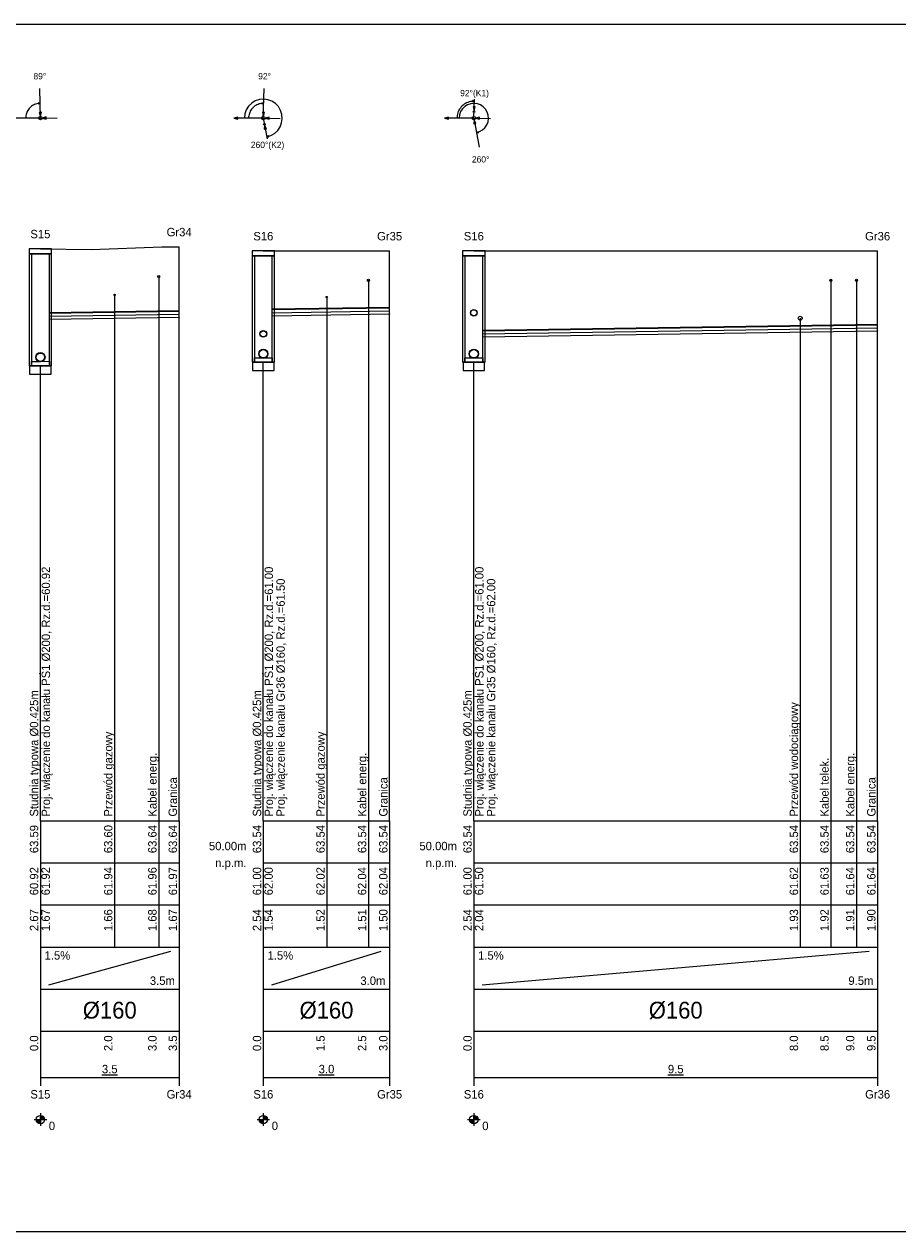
# Model space of a CAD drawing. Header units: metres. Extents: x 2733 to 3788, y -1659 to 878.
# Tile 3 of 23: x 3094 to 3301, y -1654 to -1367. Entities that reach past the tile are written whole.
import ezdxf
from ezdxf.enums import TextEntityAlignment as Align

# ---------------------------------------------------------------- set-up
doc = ezdxf.new("R2010")
doc.units = ezdxf.units.M
doc.header["$LTSCALE"] = 0.2
doc.layers.add('M_Ramki do druku', color=7, linetype='CONTINUOUS', lineweight=25)
doc.layers.add('M_Ramki rysunków', color=2, linetype='CONTINUOUS', lineweight=25)
for name, color, linetype in [('SJ_14_Krawędzie', 7, 'CONTINUOUS'), ('SJ_15_Linie_tab', 7, 'CONTINUOUS'), ('SJ_16_Liczby', 7, 'CONTINUOUS'), ('SJ_19_Opis_Pz', 7, 'CONTINUOUS'), ('SJ_21_Opis_wl', 7, 'CONTINUOUS'), ('SJ_23_Opis_uzbr', 7, 'CONTINUOUS'), ('SJ_25_Linie_opi', 7, 'CONTINUOUS'), ('SJ_27_Wymiary', 7, 'CONTINUOUS'), ('SJ_2_Teren_istn', 3, 'CONTINUOUS'), ('SJ_5_Węzły', 7, 'CONTINUOUS'), ('SJ_8_KS_GRAWITA', 7, 'CONTINUOUS'), ('SJ_9_Uzbr__podz', 7, 'CONTINUOUS')]:
    doc.layers.add(name, color=color, linetype=linetype)
doc.styles.add('MCAD_TS', font='GENISO.SHX', dxfattribs={"width": 0.8, "oblique": 15})
doc.styles.add('OPISOWY', font='GOTHIC.TTF')

# ---------------------------------------------------------------- blocks, each defined once
blk = doc.blocks.new('*U140')
at = {"layer": 'M_Ramki rysunków', "color": 0, "linetype": 'ByBlock', "lineweight": -2}
blk.add_lwpolyline([(15, 5), (15, 292), (835, 292), (835, 5)], close=True, dxfattribs=at)
at = {"layer": 'M_Ramki do druku', "style": 'MCAD_TS', "width": 0.8}
for tag, p in [('KOMENTARZ', (6.54, 30.57)), ('RYSUNEK', (10.28, 30.57)), ('DATA', (14.02, 30.57))]:
    blk.add_attdef(tag, p, '', height=2, rotation=90, dxfattribs=at)

msp = doc.modelspace()

# ---------------------------------------------------------------- linework, layer by layer
at = {"layer": 'SJ_14_Krawędzie'}
for p, q in [((3152.51, -1435.29), (3180.37, -1434.87)), ((3099.56, -1436.12), (3130.38, -1435.66)), ((3202.5, -1440.29), (3296.27, -1438.89))]:
    msp.add_line(p, q, dxfattribs=at)
at = {"layer": 'SJ_15_Linie_tab'}
for p, q in [((3097.43, -1556.04), (3130.38, -1556.04)), ((3097.43, -1556.04), (3097.43, -1586.04)), ((3097.43, -1556.04), (3097.43, -1617.04)), ((3115.04, -1556.04), (3115.04, -1566.04)), ((3125.53, -1556.04), (3125.53, -1566.04)), ((3130.38, -1556.04), (3130.38, -1586.04)), ((3130.38, -1556.04), (3130.38, -1617.04)), ((3150.38, -1556.04), (3180.37, -1556.04)), ((3150.38, -1556.04), (3150.38, -1586.04)), ((3150.38, -1556.04), (3150.38, -1617.04)), ((3165.46, -1556.04), (3165.46, -1566.04)), ((3175.33, -1556.04), (3175.33, -1566.04)), ((3180.37, -1556.04), (3180.37, -1586.04)), ((3180.37, -1556.04), (3180.37, -1617.04)), ((3200.37, -1556.04), (3296.27, -1556.04)), ((3200.37, -1556.04), (3200.37, -1586.04)), ((3200.37, -1556.04), (3200.37, -1617.04)), ((3277.88, -1556.04), (3277.88, -1566.04)), ((3285.15, -1556.04), (3285.15, -1566.04)), ((3291.25, -1556.04), (3291.25, -1566.04)), ((3296.27, -1556.04), (3296.27, -1586.04)), ((3296.27, -1556.04), (3296.27, -1617.04)), ((3097.43, -1566.04), (3130.38, -1566.04)), ((3115.04, -1566.04), (3115.04, -1576.04)), ((3125.53, -1566.04), (3125.53, -1576.04)), ((3150.38, -1566.04), (3180.37, -1566.04)), ((3165.46, -1566.04), (3165.46, -1576.04)), ((3175.33, -1566.04), (3175.33, -1576.04)), ((3200.37, -1566.04), (3296.27, -1566.04)), ((3277.88, -1566.04), (3277.88, -1576.04)), ((3285.15, -1566.04), (3285.15, -1576.04)), ((3291.25, -1566.04), (3291.25, -1576.04)), ((3097.43, -1576.04), (3130.38, -1576.04)), ((3115.04, -1576.04), (3115.04, -1586.04)), ((3125.53, -1576.04), (3125.53, -1586.04)), ((3150.38, -1576.04), (3180.37, -1576.04)), ((3165.46, -1576.04), (3165.46, -1586.04)), ((3175.33, -1576.04), (3175.33, -1586.04)), ((3200.37, -1576.04), (3296.27, -1576.04)), ((3277.88, -1576.04), (3277.88, -1586.04)), ((3285.15, -1576.04), (3285.15, -1586.04)), ((3291.25, -1576.04), (3291.25, -1586.04)), ((3097.43, -1586.04), (3130.38, -1586.04)), ((3097.43, -1586.04), (3097.43, -1596.04)), ((3099.43, -1595.04), (3128.38, -1587.04)), ((3130.38, -1586.04), (3130.38, -1596.04)), ((3150.38, -1586.04), (3180.37, -1586.04)), ((3150.38, -1586.04), (3150.38, -1596.04)), ((3152.38, -1595.04), (3178.37, -1587.04)), ((3180.37, -1586.04), (3180.37, -1596.04)), ((3200.37, -1586.04), (3296.27, -1586.04)), ((3200.37, -1586.04), (3200.37, -1596.04)), ((3202.37, -1595.04), (3294.27, -1587.04)), ((3296.27, -1586.04), (3296.27, -1596.04)), ((3097.43, -1596.04), (3130.38, -1596.04)), ((3130.38, -1596.04), (3130.38, -1606.04)), ((3150.38, -1596.04), (3180.37, -1596.04)), ((3180.37, -1596.04), (3180.37, -1606.04)), ((3200.37, -1596.04), (3296.27, -1596.04)), ((3296.27, -1596.04), (3296.27, -1606.04)), ((3097.43, -1606.04), (3130.38, -1606.04)), ((3097.43, -1606.04), (3097.43, -1619.04)), ((3130.38, -1606.04), (3130.38, -1619.04)), ((3150.38, -1606.04), (3180.37, -1606.04)), ((3150.38, -1606.04), (3150.38, -1619.04)), ((3180.37, -1606.04), (3180.37, -1619.04)), ((3200.37, -1606.04), (3296.27, -1606.04)), ((3200.37, -1606.04), (3200.37, -1619.04)), ((3296.27, -1606.04), (3296.27, -1619.04)), ((3097.43, -1617.04), (3130.38, -1617.04)), ((3150.38, -1617.04), (3180.37, -1617.04)), ((3200.37, -1617.04), (3296.27, -1617.04))]:
    msp.add_line(p, q, dxfattribs=at)
for points in [[(3130.38, -1556.04), (3130.38, -1419.64)], [(3180.37, -1556.04), (3180.37, -1420.61)], [(3296.27, -1556.04), (3296.27, -1420.61)], [(3097.43, -1556.04), (3097.43, -1447.89)], [(3150.38, -1556.04), (3150.38, -1447.06)], [(3200.37, -1556.04), (3200.37, -1447.06)]]:
    msp.add_lwpolyline(points, dxfattribs=at)
at = {"layer": 'SJ_16_Liczby'}
for p, q in [((3095.93, -1627.04), (3098.93, -1627.04)), ((3096.43, -1627.11), (3098.43, -1626.97)), ((3096.44, -1627.18), (3098.42, -1626.9)), ((3096.45, -1627.25), (3098.41, -1626.84)), ((3096.47, -1627.32), (3098.39, -1626.77)), ((3096.49, -1627.39), (3098.37, -1626.7)), ((3096.52, -1627.45), (3098.34, -1626.64)), ((3096.55, -1627.51), (3098.31, -1626.57)), ((3096.58, -1627.57), (3098.28, -1626.51)), ((3096.62, -1627.63), (3098.24, -1626.46)), ((3096.67, -1627.69), (3098.2, -1626.4)), ((3096.71, -1627.74), (3098.15, -1626.35)), ((3096.76, -1627.79), (3098.1, -1626.3)), ((3096.82, -1627.83), (3098.05, -1626.26)), ((3096.87, -1627.87), (3097.99, -1626.21)), ((3096.93, -1627.91), (3097.93, -1626.18)), ((3096.99, -1627.94), (3097.87, -1626.15)), ((3097.06, -1627.97), (3097.81, -1626.12)), ((3097.12, -1628), (3097.74, -1626.09)), ((3097.19, -1628.01), (3097.67, -1626.07)), ((3097.26, -1628.03), (3097.6, -1626.06)), ((3097.33, -1628.04), (3097.54, -1626.05)), ((3097.4, -1628.04), (3097.47, -1626.04)), ((3097.43, -1625.54), (3097.43, -1628.54)), ((3148.88, -1627.04), (3151.88, -1627.04)), ((3149.39, -1627.18), (3151.37, -1626.9)), ((3149.39, -1627.11), (3151.38, -1626.97)), ((3149.4, -1627.25), (3151.36, -1626.84)), ((3149.42, -1627.32), (3151.34, -1626.77)), ((3149.44, -1627.39), (3151.32, -1626.7)), ((3149.47, -1627.45), (3151.3, -1626.64)), ((3149.5, -1627.51), (3151.27, -1626.57)), ((3149.54, -1627.57), (3151.23, -1626.51)), ((3149.57, -1627.63), (3151.19, -1626.46)), ((3149.62, -1627.69), (3151.15, -1626.4)), ((3149.66, -1627.74), (3151.1, -1626.35)), ((3149.71, -1627.79), (3151.05, -1626.3)), ((3149.77, -1627.83), (3151, -1626.26)), ((3149.82, -1627.87), (3150.94, -1626.21)), ((3149.88, -1627.91), (3150.88, -1626.18)), ((3149.94, -1627.94), (3150.82, -1626.15)), ((3150.01, -1627.97), (3150.76, -1626.12)), ((3150.07, -1628), (3150.69, -1626.09)), ((3150.14, -1628.01), (3150.62, -1626.07)), ((3150.21, -1628.03), (3150.56, -1626.06)), ((3150.28, -1628.04), (3150.49, -1626.05)), ((3150.35, -1628.04), (3150.42, -1626.04)), ((3150.38, -1625.54), (3150.38, -1628.54)), ((3198.87, -1627.04), (3201.87, -1627.04)), ((3199.38, -1627.18), (3201.36, -1626.9)), ((3199.38, -1627.11), (3201.37, -1626.97)), ((3199.4, -1627.25), (3201.35, -1626.84)), ((3199.41, -1627.32), (3201.33, -1626.77)), ((3199.43, -1627.39), (3201.31, -1626.7)), ((3199.46, -1627.45), (3201.29, -1626.64)), ((3199.49, -1627.51), (3201.26, -1626.57)), ((3199.53, -1627.57), (3201.22, -1626.51)), ((3199.56, -1627.63), (3201.18, -1626.46)), ((3199.61, -1627.69), (3201.14, -1626.4)), ((3199.65, -1627.74), (3201.09, -1626.35)), ((3199.7, -1627.79), (3201.04, -1626.3)), ((3199.76, -1627.83), (3200.99, -1626.26)), ((3199.81, -1627.87), (3200.93, -1626.21)), ((3199.87, -1627.91), (3200.87, -1626.18)), ((3199.93, -1627.94), (3200.81, -1626.15)), ((3200, -1627.97), (3200.75, -1626.12)), ((3200.06, -1628), (3200.68, -1626.09)), ((3200.13, -1628.01), (3200.62, -1626.07)), ((3200.2, -1628.03), (3200.55, -1626.06)), ((3200.27, -1628.04), (3200.48, -1626.05)), ((3200.34, -1628.04), (3200.41, -1626.04)), ((3200.37, -1625.54), (3200.37, -1628.54))]:
    msp.add_line(p, q, dxfattribs=at)
for centre in [(3097.43, -1627.04), (3150.38, -1627.04), (3200.37, -1627.04)]:
    msp.add_circle(centre, 1, dxfattribs=at)
at = {"layer": 'SJ_21_Opis_wl'}
for centre, radius in [((3200.37, -1435.32), 0.8), ((3200.37, -1435.32), 0.727), ((3150.38, -1440.32), 0.8), ((3150.38, -1440.32), 0.727), ((3097.43, -1445.88), 1.1), ((3097.43, -1445.88), 1), ((3150.38, -1445.05), 1.1), ((3150.38, -1445.05), 1), ((3200.37, -1445.05), 1.1), ((3200.37, -1445.05), 1)]:
    msp.add_circle(centre, radius, dxfattribs=at)
at = {"layer": 'SJ_25_Linie_opi'}
for p, q in [((3125.53, -1426.67), (3125.53, -1556.04)), ((3175.33, -1427.6), (3175.33, -1556.04)), ((3285.15, -1427.6), (3285.15, -1556.04)), ((3291.25, -1427.6), (3291.25, -1556.04)), ((3115.04, -1431.05), (3115.04, -1556.04)), ((3165.46, -1431.6), (3165.46, -1556.04)), ((3277.88, -1436.6), (3277.88, -1556.04))]:
    msp.add_line(p, q, dxfattribs=at)
at = {"layer": 'SJ_27_Wymiary'}
for p, q in [((3097.43, -1389.04), (3097.34, -1382.04)), ((3150.38, -1389.04), (3150.61, -1382.05)), ((3200.37, -1389.04), (3200.52, -1384.55)), ((3097.43, -1389.04), (3090.43, -1389.04)), ((3097.43, -1389.04), (3101.43, -1389.01)), ((3150.38, -1389.04), (3143.38, -1389.04)), ((3150.38, -1389.04), (3154.38, -1389.11)), ((3150.38, -1389.04), (3151.26, -1393.97)), ((3200.37, -1389.04), (3193.37, -1389.04)), ((3200.37, -1389.04), (3204.37, -1389.11)), ((3200.37, -1389.04), (3201.61, -1395.93))]:
    msp.add_line(p, q, dxfattribs=at)
for points in [[(3097.38, -1385.54), (3097.11, -1385.56), (3096.84, -1385.59), (3096.58, -1385.65), (3096.31, -1385.73), (3096.06, -1385.82), (3095.81, -1385.94), (3095.58, -1386.08), (3095.35, -1386.23), (3095.14, -1386.4), (3094.94, -1386.59), (3094.76, -1386.79), (3094.59, -1387), (3094.44, -1387.23), (3094.31, -1387.47), (3094.19, -1387.72), (3094.1, -1387.97), (3094.03, -1388.23), (3093.97, -1388.5), (3093.94, -1388.77), (3093.93, -1389.04)], [(3151.18, -1393.47), (3152.15, -1393.18), (3153.04, -1392.68), (3153.79, -1391.99), (3154.36, -1391.15), (3154.73, -1390.2), (3154.88, -1389.19), (3154.8, -1388.18), (3154.49, -1387.21), (3153.97, -1386.33), (3153.27, -1385.59), (3152.42, -1385.03), (3151.47, -1384.68), (3150.46, -1384.54), (3149.44, -1384.64), (3148.48, -1384.97), (3147.61, -1385.5), (3146.88, -1386.21), (3146.34, -1387.07), (3146, -1388.03), (3145.88, -1389.04)], [(3150.5, -1385.55), (3150.22, -1385.55), (3149.94, -1385.57), (3149.66, -1385.62), (3149.39, -1385.69), (3149.12, -1385.78), (3148.87, -1385.89), (3148.62, -1386.02), (3148.38, -1386.17), (3148.16, -1386.34), (3147.95, -1386.53), (3147.76, -1386.73), (3147.58, -1386.95), (3147.42, -1387.18), (3147.28, -1387.42), (3147.16, -1387.68), (3147.06, -1387.94), (3146.98, -1388.21), (3146.93, -1388.49), (3146.89, -1388.76), (3146.88, -1389.04)], [(3200.5, -1385.05), (3200.18, -1385.05), (3199.86, -1385.08), (3199.55, -1385.13), (3199.24, -1385.21), (3198.93, -1385.31), (3198.64, -1385.44), (3198.36, -1385.59), (3198.09, -1385.76), (3197.83, -1385.96), (3197.59, -1386.17), (3197.37, -1386.4), (3197.17, -1386.65), (3196.99, -1386.92), (3196.83, -1387.19), (3196.69, -1387.48), (3196.58, -1387.78), (3196.49, -1388.09), (3196.42, -1388.41), (3196.39, -1388.72), (3196.37, -1389.04)], [(3200.99, -1392.49), (3201.75, -1392.26), (3202.44, -1391.87), (3203.02, -1391.33), (3203.47, -1390.68), (3203.76, -1389.94), (3203.87, -1389.16), (3203.81, -1388.37), (3203.57, -1387.62), (3203.17, -1386.93), (3202.62, -1386.36), (3201.96, -1385.92), (3201.22, -1385.65), (3200.43, -1385.54), (3199.64, -1385.62), (3198.89, -1385.87), (3198.22, -1386.29), (3197.65, -1386.84), (3197.23, -1387.51), (3196.96, -1388.26), (3196.87, -1389.04)]]:
    msp.add_lwpolyline(points, dxfattribs=at)
for points in [[(3097.38, -1385.54), (3096.9, -1385.42), (3096.9, -1385.68)], [(3150.5, -1385.55), (3150.02, -1385.4), (3150.01, -1385.66)], [(3200.5, -1385.05), (3200.03, -1384.9), (3200.02, -1385.16)], [(3097.43, -1388.64), (3097.67, -1387.67), (3097.15, -1387.68)], [(3097.83, -1389.04), (3098.8, -1389.29), (3098.8, -1388.78)], [(3143.38, -1389.04), (3144.35, -1389.3), (3144.35, -1388.79)], [(3150.4, -1388.64), (3150.69, -1387.69), (3150.17, -1387.67)], [(3150.78, -1389.05), (3151.74, -1389.32), (3151.75, -1388.81)], [(3193.37, -1389.04), (3194.34, -1389.3), (3194.34, -1388.79)], [(3200.43, -1387.34), (3200.72, -1386.39), (3200.2, -1386.37)], [(3200.77, -1389.05), (3201.73, -1389.32), (3201.74, -1388.81)], [(3150.68, -1390.72), (3150.6, -1391.71), (3151.11, -1391.62)], [(3200.44, -1389.44), (3200.36, -1390.43), (3200.87, -1390.34)], [(3151.18, -1393.47), (3151.67, -1393.52), (3151.63, -1393.26)], [(3200.99, -1392.49), (3201.49, -1392.53), (3201.44, -1392.28)]]:
    msp.add_lwpolyline(points, close=True, dxfattribs=at)
for centre, radius in [((3097.43, -1389.04), 0.4), ((3150.38, -1389.04), 0.4), ((3200.37, -1389.04), 0.4), ((3200.42, -1387.54), 0.2), ((3150.65, -1390.52), 0.2)]:
    msp.add_circle(centre, radius, dxfattribs=at)
at = {"layer": 'SJ_2_Teren_istn'}
for points in [[(3097.43, -1420.11), (3109.57, -1420.24), (3126.31, -1419.64), (3128.09, -1419.64), (3129.57, -1419.64), (3130.38, -1419.64)], [(3150.38, -1420.61), (3180.37, -1420.61)], [(3200.37, -1420.61), (3296.27, -1420.61)]]:
    msp.add_lwpolyline(points, dxfattribs=at)
at = {"layer": 'SJ_5_Węzły'}
for points in [[(3094.77, -1421.31), (3100.09, -1421.31), (3100.09, -1420.11), (3094.77, -1420.11)], [(3147.73, -1421.81), (3153.04, -1421.81), (3153.04, -1420.61), (3147.73, -1420.61)], [(3197.72, -1421.81), (3203.03, -1421.81), (3203.03, -1420.61), (3197.72, -1420.61)], [(3094.77, -1447.89), (3100.09, -1447.89), (3100.09, -1421.31), (3094.77, -1421.31)], [(3095.31, -1447.89), (3099.56, -1447.89), (3099.56, -1421.31), (3095.31, -1421.31)], [(3147.73, -1447.06), (3153.04, -1447.06), (3153.04, -1421.81), (3147.73, -1421.81)], [(3148.26, -1447.06), (3152.51, -1447.06), (3152.51, -1421.81), (3148.26, -1421.81)], [(3197.72, -1447.06), (3203.03, -1447.06), (3203.03, -1421.81), (3197.72, -1421.81)], [(3198.25, -1447.06), (3202.5, -1447.06), (3202.5, -1421.81), (3198.25, -1421.81)], [(3150.38, -1447.06), (3148.26, -1447.06), (3148.26, -1446.05), (3150.38, -1446.05), (3152.51, -1446.02), (3152.51, -1447.06)], [(3200.37, -1447.06), (3198.25, -1447.06), (3198.25, -1446.05), (3200.37, -1446.05), (3202.5, -1446.02), (3202.5, -1447.06)], [(3094.88, -1449.89), (3099.98, -1449.89), (3099.98, -1447.89), (3094.88, -1447.89)], [(3097.43, -1447.89), (3095.31, -1447.89), (3095.31, -1446.88), (3097.43, -1446.88), (3099.56, -1446.85), (3099.56, -1447.89)], [(3147.83, -1449.06), (3152.93, -1449.06), (3152.93, -1447.06), (3147.83, -1447.06)], [(3197.82, -1449.06), (3202.92, -1449.06), (3202.92, -1447.06), (3197.82, -1447.06)]]:
    msp.add_lwpolyline(points, close=True, dxfattribs=at)
at = {"layer": 'SJ_8_KS_GRAWITA'}
for points in [[(3099.56, -1435.4), (3130.38, -1434.93), (3130.38, -1434.86), (3099.56, -1435.32)], [(3152.51, -1434.57), (3180.37, -1434.15), (3180.37, -1434.07), (3152.51, -1434.49)], [(3099.56, -1436.85), (3130.38, -1436.39), (3130.38, -1436.46), (3099.56, -1436.92)], [(3152.51, -1436.02), (3180.37, -1435.6), (3180.37, -1435.67), (3152.51, -1436.09)], [(3202.5, -1439.57), (3296.27, -1438.16), (3296.27, -1438.09), (3202.5, -1439.49)], [(3202.5, -1441.02), (3296.27, -1439.61), (3296.27, -1439.69), (3202.5, -1441.09)]]:
    msp.add_lwpolyline(points, close=True, dxfattribs=at)
at = {"layer": 'SJ_9_Uzbr__podz'}
for centre, radius in [((3125.53, -1426.67), 0.25), ((3175.33, -1427.6), 0.25), ((3285.15, -1427.6), 0.25), ((3291.25, -1427.6), 0.25), ((3115.04, -1431.05), 0.168), ((3115.04, -1431.05), 0.16), ((3165.46, -1431.6), 0.16), ((3165.46, -1431.6), 0.168), ((3277.88, -1436.6), 0.472), ((3277.88, -1436.6), 0.45)]:
    msp.add_circle(centre, radius, dxfattribs=at)

# ---------------------------------------------------------------- block references
at = {"layer": 'M_Ramki do druku'}
msp.add_blockref('*U140', (2750.37, -1658.72), dxfattribs=at)

# ---------------------------------------------------------------- texts
at = {"layer": 'SJ_15_Linie_tab', "style": 'OPISOWY'}
for s, p in [('50.00m', (3146.38, -1563.04)), ('50.00m', (3196.37, -1563.04)), ('n.p.m.', (3146.38, -1567.04)), ('n.p.m.', (3196.37, -1567.04))]:
    msp.add_text(s, height=2, dxfattribs=at).set_placement(p, align=Align.RIGHT)
at = {"layer": 'SJ_16_Liczby', "style": 'OPISOWY'}
for s, height, p in [('89%%D', 1.5, (3097.31, -1379.84)), ('92%%D', 1.5, (3150.68, -1379.85)), ('92%%D(K1)', 1.5, (3200.54, -1383.85)), ('260%%D(K2)', 1.5, (3151.39, -1396.15)), ('260%%D', 1.5, (3201.99, -1399.6)), ('S15', 2, (3097.43, -1417.61)), ('Gr34', 2, (3130.38, -1417.14)), ('S16', 2, (3150.38, -1418.11)), ('Gr35', 2, (3180.37, -1418.11)), ('S16', 2, (3200.37, -1418.11)), ('Gr36', 2, (3296.27, -1418.11)), ('%%u3.5', 2, (3113.91, -1616.04)), ('%%u3.0', 2, (3165.38, -1616.04)), ('%%u9.5', 2, (3248.32, -1616.04)), ('S15', 2, (3097.43, -1622.04)), ('Gr34', 2, (3130.38, -1622.04)), ('S16', 2, (3150.38, -1622.04)), ('Gr35', 2, (3180.37, -1622.04)), ('S16', 2, (3200.37, -1622.04)), ('Gr36', 2, (3296.27, -1622.04))]:
    msp.add_text(s, height=height, dxfattribs=at).set_placement(p, align=Align.CENTER)
for s, p in [('63.59', (3096.93, -1557.04)), ('63.60', (3114.54, -1557.04)), ('63.64', (3125.03, -1557.04)), ('63.64', (3129.88, -1557.04)), ('63.54', (3149.88, -1557.04)), ('63.54', (3164.96, -1557.04)), ('63.54', (3174.83, -1557.04)), ('63.54', (3179.87, -1557.04)), ('63.54', (3199.87, -1557.04)), ('63.54', (3277.38, -1557.04)), ('63.54', (3284.65, -1557.04)), ('63.54', (3290.75, -1557.04)), ('63.54', (3295.77, -1557.04)), ('60.92', (3096.93, -1567.04)), ('61.92', (3099.68, -1567.04)), ('61.94', (3114.54, -1567.04)), ('61.96', (3125.03, -1567.04)), ('61.97', (3129.88, -1567.04)), ('61.00', (3149.88, -1567.04)), ('62.00', (3152.63, -1567.04)), ('62.02', (3164.96, -1567.04)), ('62.04', (3174.83, -1567.04)), ('62.04', (3179.87, -1567.04)), ('61.00', (3199.87, -1567.04)), ('61.50', (3202.62, -1567.04)), ('61.62', (3277.38, -1567.04)), ('61.63', (3284.65, -1567.04)), ('61.64', (3290.75, -1567.04)), ('61.64', (3295.77, -1567.04)), ('2.67', (3096.93, -1577.04)), ('1.67', (3099.68, -1577.04)), ('1.66', (3114.54, -1577.04)), ('1.68', (3125.03, -1577.04)), ('1.67', (3129.88, -1577.04)), ('2.54', (3149.88, -1577.04)), ('1.54', (3152.63, -1577.04)), ('1.52', (3164.96, -1577.04)), ('1.51', (3174.83, -1577.04)), ('1.50', (3179.87, -1577.04)), ('2.54', (3199.87, -1577.04)), ('2.04', (3202.62, -1577.04)), ('1.93', (3277.38, -1577.04)), ('1.92', (3284.65, -1577.04)), ('1.91', (3290.75, -1577.04)), ('1.90', (3295.77, -1577.04)), ('0.0', (3096.93, -1607.04)), ('2.0', (3114.54, -1607.04)), ('3.0', (3125.03, -1607.04)), ('3.5', (3129.88, -1607.04)), ('0.0', (3149.88, -1607.04)), ('1.5', (3164.96, -1607.04)), ('2.5', (3174.83, -1607.04)), ('3.0', (3179.87, -1607.04)), ('0.0', (3199.87, -1607.04)), ('8.0', (3277.38, -1607.04)), ('8.5', (3284.65, -1607.04)), ('9.0', (3290.75, -1607.04)), ('9.5', (3295.77, -1607.04))]:
    msp.add_text(s, height=2, rotation=90, dxfattribs=at).set_placement(p, align=Align.RIGHT)
for s, p in [('1.5%', (3098.43, -1589.04)), ('1.5%', (3151.38, -1589.04)), ('1.5%', (3201.37, -1589.04)), ('0', (3099.43, -1629.54)), ('0', (3152.38, -1629.54)), ('0', (3202.37, -1629.54))]:
    msp.add_text(s, height=2, dxfattribs=at).set_placement(p)
for s, p in [('3.5m', (3129.38, -1595.04)), ('3.0m', (3179.37, -1595.04)), ('9.5m', (3295.27, -1595.04))]:
    msp.add_text(s, height=2, dxfattribs=at).set_placement(p, align=Align.RIGHT)
at = {"layer": 'SJ_16_Liczby', "style": 'OPISOWY', "width": 0.9082}
for p, p2 in [((3107.51, -1603.04), (3120.31, -1603.04)), ((3158.98, -1603.04), (3171.78, -1603.04)), ((3241.92, -1603.04), (3254.72, -1603.04))]:
    msp.add_text('%%C160', height=4, dxfattribs=at).set_placement(p, p2, align=Align.FIT)
at = {"layer": 'SJ_19_Opis_Pz', "style": 'OPISOWY'}
for s, p in [('Studnia typowa %%C0.425m', (3096.93, -1555.04)), ('Studnia typowa %%C0.425m', (3149.88, -1555.04)), ('Studnia typowa %%C0.425m', (3199.87, -1555.04)), ('Granica', (3129.88, -1555.04)), ('Granica', (3179.87, -1555.04)), ('Granica', (3295.77, -1555.04))]:
    msp.add_text(s, height=2, rotation=90, dxfattribs=at).set_placement(p)
at = {"layer": 'SJ_21_Opis_wl', "style": 'OPISOWY'}
for s, p in [('Proj. włączenie do kanału PŚ1 %%C200, Rz.d.=60.92', (3099.73, -1555.04)), ('Proj. włączenie do kanału PŚ1 %%C200, Rz.d.=61.00', (3152.68, -1555.04)), ('Proj. włączenie do kanału PŚ1 %%C200, Rz.d.=61.00', (3202.67, -1555.04)), ('Proj. włączenie kanału Gr36 %%C160, Rz.d.=61.50', (3155.48, -1555.04)), ('Proj. włączenie kanału Gr35 %%C160, Rz.d.=62.00', (3205.47, -1555.04))]:
    msp.add_text(s, height=2, rotation=90, dxfattribs=at).set_placement(p)
at = {"layer": 'SJ_23_Opis_uzbr', "style": 'OPISOWY'}
for s, p in [('Przewód wodociągowy', (3277.38, -1555.04)), ('Przewód gazowy', (3114.54, -1555.04)), ('Przewód gazowy', (3164.96, -1555.04)), ('Kabel energ.', (3125.03, -1555.04)), ('Kabel energ.', (3174.83, -1555.04)), ('Kabel telek.', (3284.65, -1555.04)), ('Kabel energ.', (3290.75, -1555.04))]:
    msp.add_text(s, height=2, rotation=90, dxfattribs=at).set_placement(p)

doc.saveas('drawing.dxf')
